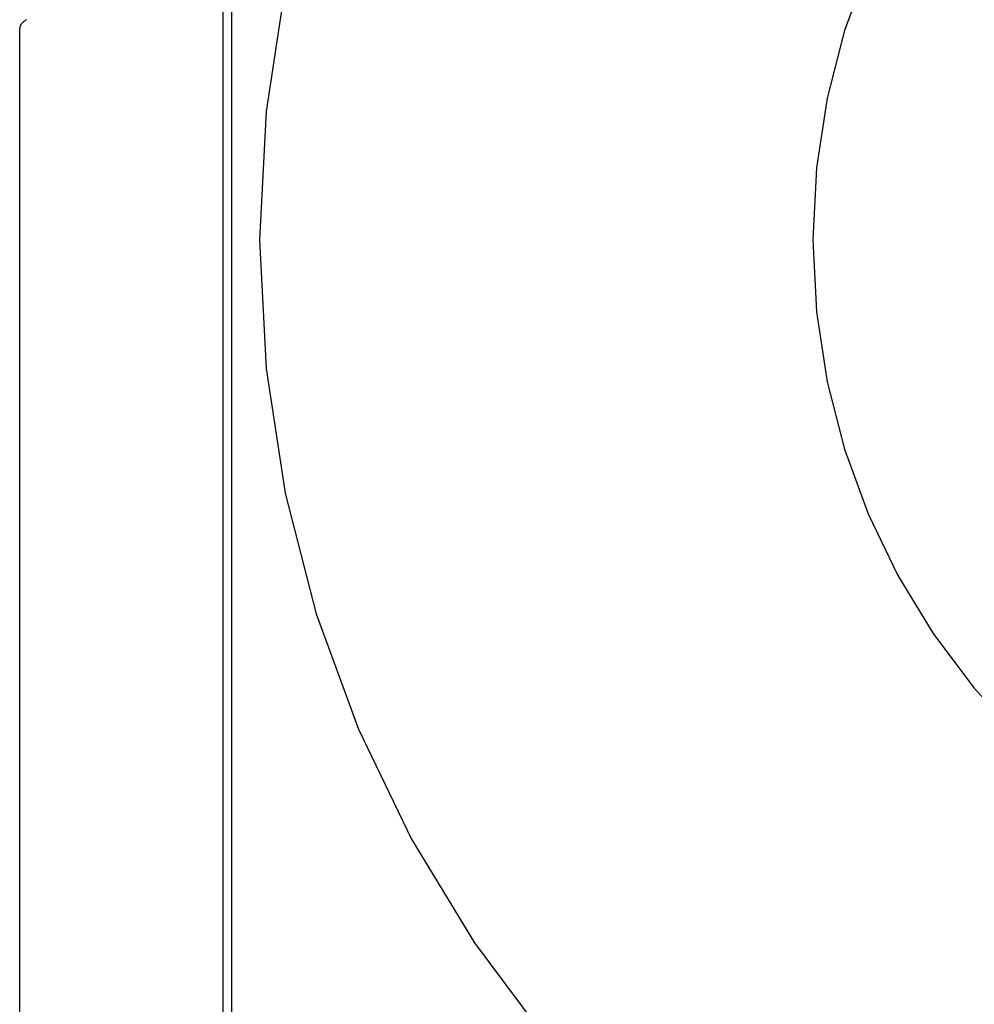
# Model space of a CAD drawing. Header units: inches. Extents: x 0 to 243, y 0 to 157.
# Tile 19 of 84: x 74.555 to 74.745, y 82.444 to 82.64. Entities that reach past the tile are written whole.
import ezdxf

# ---------------------------------------------------------------- set-up
doc = ezdxf.new("R2010")
doc.units = ezdxf.units.IN
doc.header["$LTSCALE"] = 13.348617
doc.header["$MEASUREMENT"] = 0
doc.linetypes.add('HIDDEN', pattern=[0.2, 0.1, -0.1])
doc.layers.add('DEFAULT_2', color=8, linetype='HIDDEN')

msp = doc.modelspace()

# ---------------------------------------------------------------- linework, layer by layer
at = {"layer": 'DEFAULT_2', "color": 8, "linetype": 'HIDDEN'}
for p, q in [((74.59561, 82.26661), (74.59561, 82.64161)), ((74.59732, 82.26661), (74.59732, 82.64161)), ((74.55514, 82.27004), (74.55514, 82.63818))]:
    msp.add_line(p, q, dxfattribs=at)
msp.add_lwpolyline([(74.55649, 82.63991), (74.55634, 82.63982), (74.5562, 82.63972), (74.55607, 82.63962), (74.55594, 82.63952), (74.55582, 82.63941), (74.5557, 82.6393), (74.55559, 82.63918), (74.55548, 82.63906), (74.55538, 82.63892), (74.55529, 82.63877), (74.55522, 82.6386), (74.55517, 82.6384), (74.55514, 82.63818)], dxfattribs=at)
for radius in [0.25, 0.14]:
    msp.add_arc((74.85282, 82.59611), radius, 90, 270, dxfattribs=at)

doc.saveas('drawing.dxf')
